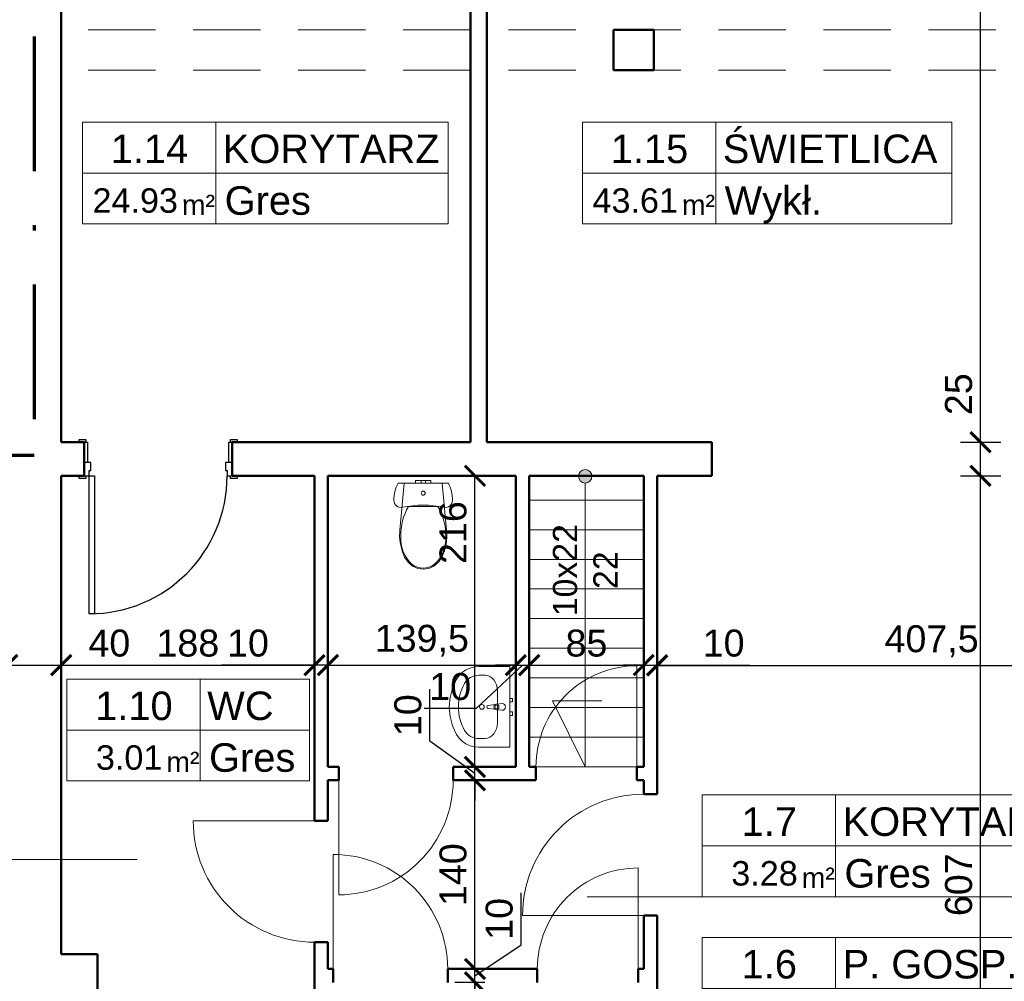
# Model space of a CAD drawing. Header units: millimetres. Extents: x -29624 to 9939, y -6894 to 6495.
# Tile 71 of 243: x -12854 to -12123, y 3600 to 4314. Entities that reach past the tile are written whole.
import ezdxf
from ezdxf.enums import TextEntityAlignment as Align

# ---------------------------------------------------------------- set-up
doc = ezdxf.new("R2010")
doc.units = ezdxf.units.MM
doc.header["$MEASUREMENT"] = 0
doc.linetypes.add('Kropki i Kreski', pattern=[920, 500, -200, 20, -200])
doc.linetypes.add('Przerywana długa', pattern=[780, 500, -280])
for name, color, linetype in [('2D - Ogólne', 7, 'Continuous'), ('Drzwi Archicad', 7, 'Continuous'), ('Konstrukcja - Ściany zew', 7, 'Continuous')]:
    doc.layers.add(name, color=color, linetype=linetype)
for name, color, linetype, lineweight in [('A_opisy', 81, 'Continuous', 13), ('A_sanitarka', 140, 'Continuous', 13), ('A_widokowe', 160, 'Continuous', 18), ('A_wymiary', 253, 'Continuous', 9)]:
    doc.layers.add(name, color=color, linetype=linetype, lineweight=lineweight)
doc.layers.add('A_zakres opracowania', color=7, linetype='Continuous', lineweight=70, true_color=0xe00038)
doc.styles.get("Standard").update_dxf_attribs({"font": 'arial.ttf'})
doc.dimstyles.new('1do100', dxfattribs={"dimtxt": 20, "dimasz": 15, "dimexe": 15, "dimexo": 0.625, "dimgap": 6, "dimtad": 1, "dimtxsty": 'Standard', "dimblk": 'ARCHTICK', "dimcen": 2.5, "dimadec": 0, "dimazin": 0, "dimtfac": 1, "dimtmove": 0, "dimatfit": 3, "dimldrblk": 'OBLIQUE', "dimfxl": 15, "dimfxlon": 1, "dimarcsym": 0})

# ---------------------------------------------------------------- blocks, each defined once
blk = doc.blocks.new('Ściana_38_1', base_point=(15322.7, 6800))
at = {"layer": 'Konstrukcja - Ściany zew', "color": 7, "linetype": 'Continuous', "lineweight": 50, "flags": 128}
for points in [[(15322.7, 6550), (15322.7, 4390)], [(15422.7, 4390), (15422.7, 6550)]]:
    blk.add_lwpolyline(points, dxfattribs=at)
blk = doc.blocks.new('WC 27')
for p, q in [((-57, 20), (-40.3, 20)), ((-57, 0), (-57, 20)), ((-40.3, 20), (-16, 20)), ((-16, 20), (-11.3, 20)), ((-16, 0), (-16, 20)), ((-11.3, 20), (0, 20)), ((0, 20), (11.3, 20)), ((0, 0), (11.3, 0)), ((11.3, 20), (16, 20)), ((11.3, 0), (16, 0)), ((16, 0), (16, 20)), ((16, 20), (40.3, 20)), ((16, 0), (40.3, 0)), ((40.3, 20), (57, 20)), ((40.3, 0), (57, 0)), ((57, 0), (57, 20)), ((-57, 0), (-40.3, 0)), ((-40.3, 0), (-16, 0)), ((-16, 0), (-11.3, 0)), ((-11.3, 0), (0, 0)), ((0, -173), (-108.9, -173)), ((108.9, -173), (0, -173))]:
    blk.add_line(p, q)
at = {"flags": 128}
for points in [[(-186.8, 0), (-193.9, -15.1), (-200.1, -30.5), (-205.4, -46.3), (-209.7, -62.4), (-213.1, -78.7), (-215.5, -95.2), (-217, -111.8), (-217.5, -128.5), (-216.2, -140), (-212.4, -151), (-206.3, -160.9), (-198.2, -169.1), (-188.5, -175.5), (-177.6, -179.5), (-166.1, -181), (-154.5, -180), (-116.2, -173.2), (-77.6, -168.3), (-38.9, -165.4), (0, -164.4), (38.9, -165.4), (77.6, -168.3), (116.2, -173.2), (154.5, -180), (166.1, -181), (177.6, -179.5), (188.5, -175.5), (198.2, -169.1), (206.3, -160.9), (212.4, -151), (216.2, -140), (217.5, -128.5), (217, -111.8), (215.5, -95.2), (213.1, -78.7), (209.7, -62.4), (205.4, -46.3), (200.1, -30.5), (193.9, -15.1), (186.8, 0)], [(-169.4, -453.4), (-157, -503.2), (-138, -550.1), (-112.4, -587.3), (-79.4, -615.8), (-41, -633.8), (0, -640), (41, -633.8), (79.4, -615.8), (112.4, -587.3), (138, -550.1), (157, -503.2), (169.4, -453.4), (174.9, -402.1), (173.3, -350.4), (141, 0), (-141, 0), (-173.3, -350.4), (-174.9, -402.1)]]:
    blk.add_lwpolyline(points, close=True, dxfattribs=at)
blk.add_ellipse((0, -75), major_axis=(15, 0), ratio=0.999724)
for centre, major_axis, start_param, end_param in [((258.1, -387.9), (0, 425.5), 1.041392, 1.594412), ((-258.1, -387.9), (0, 425.5), 4.688771, 5.241791), ((89.5, -412.3), (0, 257.1), 1.515065, 2.415654), ((-89.5, -412.3), (0, 257.1), 3.867528, 4.768116), ((0.8, -492.8), (0, 138.6), 2.509088, 3.135732), ((-0.8, -492.8), (0, 138.6), 3.147454, 3.774097)]:
    blk.add_ellipse(centre, major_axis=major_axis, ratio=0.999377, start_param=start_param, end_param=end_param)
blk = doc.blocks.new('Umywalka 27')
for p, q in [((118.8, -92.3), (-118.8, -92.3)), ((-13.6, -97.1), (-13.6, -82.2)), ((-13.6, -82.2), (13.6, -82.2)), ((13.6, -82.2), (13.6, -97.1)), ((-234.8, -183.3), (-234.8, -229.1)), ((234.8, -183.3), (234.8, -229.1))]:
    blk.add_line(p, q)
at = {"flags": 128}
for points in [[(-300, 0), (-300, -229.1), (-297.1, -262.8), (-288.5, -295.5), (-274.5, -326), (-255.5, -353.4), (-232.2, -376.9), (-205.2, -395.6), (-140, -425.5), (-71, -443.8), (0, -450), (71, -443.8), (140, -425.5), (205.2, -395.6), (232.2, -376.9), (255.5, -353.4), (274.5, -326), (288.5, -295.5), (297.1, -262.8), (300, -229.1), (300, 0)], [(-63.5, 0), (-36.5, 0), (-36.5, 20), (-63.5, 20)], [(36.5, 0), (63.5, 0), (63.5, 20), (36.5, 20)]]:
    blk.add_lwpolyline(points, close=True, dxfattribs=at)
blk.add_lwpolyline([(-25, -57.3), (-21, -99.3, 0.12102), (-17.7, -108.8), (-11.1, -161.7, 0.882566), (11.1, -161.7), (17.7, -108.8, 0.12102), (21, -99.3), (25, -57.3, 1)], format="xyb", close=True, dxfattribs=at)
blk.add_circle((0, -207.1), 17.5)
for centre, radius, start, end in [((0, -97.4), 21.1, 212.77103, 327.22897), ((0, -97.1), 13.6, 180, 0)]:
    blk.add_arc(centre, radius, start, end)
for centre, major_axis, ratio, start_param, end_param in [((-118.7, -183.3), (116.1, 0), 0.783646, 1.570796, 3.141593), ((118.7, -183.3), (116.1, 0), 0.783646, 0, 1.570796), ((-118.9, -229.1), (0, 121.2), 0.956522, 1.570796, 2.644618), ((118.9, -229.1), (0, 121.2), 0.956522, 3.638567, 4.712389), ((0, 0), (0, 381.8), 0.956522, 2.644618, 3.638567)]:
    blk.add_ellipse(centre, major_axis=major_axis, ratio=ratio, start_param=start_param, end_param=end_param)
blk = doc.blocks.new('_ArchTick')
at = {"color": 0, "linetype": 'ByBlock', "const_width": 0.15}
blk.add_lwpolyline([(-0.5, -0.5), (0.5, 0.5)], dxfattribs=at)
blk = doc.blocks.new('*D1157')
at = {"layer": 'A_wymiary', "color": 0, "lineweight": -2, "transparency": 16777216}
for p, q in [((-12155.47, 3975.32), (-12125.47, 3975.32)), ((-12140.47, 3368.32), (-12140.47, 3975.32)), ((-12155.47, 3368.32), (-12125.47, 3368.32))]:
    blk.add_line(p, q, dxfattribs=at)
at = {"layer": 'Defpoints', "color": 0, "transparency": 16777216}
for p in [(-12398.06, 3975.32), (-12140.47, 3975.32), (-13354.06, 3368.32)]:
    blk.add_point(p, dxfattribs=at)
at = {"layer": 'A_wymiary', "color": 0, "lineweight": -2, "transparency": 16777216, "xscale": 15, "yscale": 15, "zscale": 15}
for p, rotation in [((-12140.47, 3975.32), 90), ((-12140.47, 3368.32), 270)]:
    blk.add_blockref('_ArchTick', p, dxfattribs=dict(at, rotation=rotation))
at = {"layer": 'A_wymiary', "color": 0, "transparency": 16777216, "insert": (-12156.68, 3671.82), "char_height": 20, "attachment_point": 5, "rotation": 90}
blk.add_mtext('607', dxfattribs=at)
blk = doc.blocks.new('_Oblique')
at = {"color": 0, "linetype": 'ByBlock', "lineweight": -2}
blk.add_line((-0.5, -0.5), (0.5, 0.5), dxfattribs=at)
blk = doc.blocks.new('*D1158')
at = {"layer": 'A_wymiary', "color": 0, "lineweight": -2, "transparency": 16777216}
for p, q in [((-12140.47, 4000.32), (-12140.47, 4056.46)), ((-12155.47, 4000.32), (-12125.47, 4000.32)), ((-12140.47, 3975.32), (-12140.47, 4000.32)), ((-12155.47, 3975.32), (-12125.47, 3975.32))]:
    blk.add_line(p, q, dxfattribs=at)
at = {"layer": 'Defpoints', "color": 0, "transparency": 16777216}
for p in [(-12398.06, 4000.32), (-12140.47, 4000.32), (-12398.06, 3975.32)]:
    blk.add_point(p, dxfattribs=at)
at = {"layer": 'A_wymiary', "color": 0, "lineweight": -2, "transparency": 16777216, "xscale": 15, "yscale": 15, "zscale": 15}
for p, rotation in [((-12140.47, 4000.32), 90), ((-12140.47, 3975.32), 270)]:
    blk.add_blockref('_ArchTick', p, dxfattribs=dict(at, rotation=rotation))
at = {"layer": 'A_wymiary', "color": 0, "transparency": 16777216, "insert": (-12156.68, 4035.89), "char_height": 20, "attachment_point": 5, "rotation": 90}
blk.add_mtext('25', dxfattribs=at)
blk = doc.blocks.new('*D1159')
at = {"layer": 'A_wymiary', "color": 0, "lineweight": -2, "transparency": 16777216}
for p, q in [((-12155.47, 4820.32), (-12125.47, 4820.32)), ((-12140.47, 4000.32), (-12140.47, 4820.32)), ((-12155.47, 4000.32), (-12125.47, 4000.32))]:
    blk.add_line(p, q, dxfattribs=at)
at = {"layer": 'Defpoints', "color": 0, "transparency": 16777216}
for p in [(-12398.06, 4820.32), (-12140.47, 4820.32), (-12398.06, 4000.32)]:
    blk.add_point(p, dxfattribs=at)
at = {"layer": 'A_wymiary', "color": 0, "lineweight": -2, "transparency": 16777216, "xscale": 15, "yscale": 15, "zscale": 15}
for p, rotation in [((-12140.47, 4820.32), 90), ((-12140.47, 4000.32), 270)]:
    blk.add_blockref('_ArchTick', p, dxfattribs=dict(at, rotation=rotation))
at = {"layer": 'A_wymiary', "color": 0, "transparency": 16777216, "insert": (-12156.68, 4410.32), "char_height": 20, "attachment_point": 5, "rotation": 90}
blk.add_mtext('820', dxfattribs=at)
blk = doc.blocks.new('*D1173')
at = {"layer": 'A_wymiary', "color": 0, "lineweight": -2, "transparency": 16777216}
for p, q in [((-12507.06, 4689.07), (-12507.06, 4719.07)), ((-11973.06, 4689.07), (-11973.06, 4719.07)), ((-12507.06, 4704.07), (-11973.06, 4704.07))]:
    blk.add_line(p, q, dxfattribs=at)
at = {"layer": 'Defpoints', "color": 0, "transparency": 16777216}
for p in [(-11973.06, 4704.07), (-12507.06, 4410.03), (-11973.06, 3695.03)]:
    blk.add_point(p, dxfattribs=at)
at = {"layer": 'A_wymiary', "color": 0, "lineweight": -2, "transparency": 16777216, "xscale": 15, "yscale": 15, "zscale": 15, "rotation": 180}
blk.add_blockref('_ArchTick', (-12507.06, 4704.07), dxfattribs=at)
at = {"layer": 'A_wymiary', "color": 0, "lineweight": -2, "transparency": 16777216, "xscale": 15, "yscale": 15, "zscale": 15}
blk.add_blockref('_ArchTick', (-11973.06, 4704.07), dxfattribs=at)
at = {"layer": 'A_wymiary', "color": 0, "transparency": 16777216, "insert": (-12240.23, 4720.29), "char_height": 20, "attachment_point": 5}
blk.add_mtext('534', dxfattribs=at)
blk = doc.blocks.new('Drzwi metalowe 27_8')
at = {"layer": 'Drzwi Archicad', "color": 7, "linetype": 'Continuous', "lineweight": 25}
for p, q in [((472, 0), (472, 1024)), ((472, 1024), (512, 1024)), ((512, 1024), (512, 0)), ((-587, 0), (-587, 19)), ((-587, 19), (-537, 19)), ((-537, 0), (-587, 0)), ((-512, 0), (-550, 0)), ((-550, 0), (-550, -100)), ((-537, 19), (-537, 0)), ((-512, -40), (-512, 0)), ((512, 0), (472, 0)), ((550, 0), (512, 0)), ((512, 0), (512, -40)), ((537, 19), (587, 19)), ((537, 0), (537, 19)), ((587, 0), (537, 0)), ((550, -100), (550, 0)), ((587, 19), (587, 0)), ((-500, -40), (-512, -40)), ((-500, -100), (-500, -40)), ((512, -40), (500, -40)), ((500, -40), (500, -100)), ((-550, -250), (-550, -100)), ((-550, -100), (-525, -100)), ((-550, -100), (-500, -100)), ((-525, -100), (-525, -250)), ((500, -100), (550, -100)), ((525, -250), (525, -100)), ((525, -100), (550, -100)), ((550, -100), (550, -250)), ((-587, -269), (-587, -250)), ((-587, -250), (-537, -250)), ((-537, -269), (-587, -269)), ((-525, -250), (-550, -250)), ((-537, -250), (-537, -269)), ((550, -250), (525, -250)), ((537, -250), (587, -250)), ((537, -269), (537, -250)), ((587, -269), (537, -269)), ((587, -250), (587, -269))]:
    blk.add_line(p, q, dxfattribs=at)
blk.add_arc((512, 0), 1024, 90, 180, dxfattribs=at)
blk = doc.blocks.new('*D1193')
at = {"layer": 'A_wymiary', "color": 0, "lineweight": -2, "transparency": 16777216}
for p, q in [((-12863.06, 3819.84), (-12863.06, 3849.84)), ((-12823.06, 3819.84), (-12823.06, 3849.84)), ((-12863.06, 3834.84), (-12823.06, 3834.84)), ((-12823.06, 3834.84), (-12766.68, 3834.84))]:
    blk.add_line(p, q, dxfattribs=at)
at = {"layer": 'Defpoints', "color": 0, "transparency": 16777216}
for p in [(-12823.06, 3834.84), (-12863.06, 3669.32), (-12823.06, 3669.32)]:
    blk.add_point(p, dxfattribs=at)
at = {"layer": 'A_wymiary', "color": 0, "lineweight": -2, "transparency": 16777216, "xscale": 15, "yscale": 15, "zscale": 15, "rotation": 180}
blk.add_blockref('_ArchTick', (-12863.06, 3834.84), dxfattribs=at)
at = {"layer": 'A_wymiary', "color": 0, "lineweight": -2, "transparency": 16777216, "xscale": 15, "yscale": 15, "zscale": 15}
blk.add_blockref('_ArchTick', (-12823.06, 3834.84), dxfattribs=at)
at = {"layer": 'A_wymiary', "color": 0, "transparency": 16777216, "insert": (-12787.37, 3851.05), "char_height": 20, "attachment_point": 5}
blk.add_mtext('40', dxfattribs=at)
blk = doc.blocks.new('*D1194')
at = {"layer": 'A_wymiary', "color": 0, "lineweight": -2, "transparency": 16777216}
for p, q in [((-12823.06, 3819.84), (-12823.06, 3849.84)), ((-12635.06, 3819.84), (-12635.06, 3849.84)), ((-12823.06, 3834.84), (-12635.06, 3834.84))]:
    blk.add_line(p, q, dxfattribs=at)
at = {"layer": 'Defpoints', "color": 0, "transparency": 16777216}
for p in [(-12635.06, 3834.84), (-12635.06, 3671.82), (-12823.06, 3669.32)]:
    blk.add_point(p, dxfattribs=at)
at = {"layer": 'A_wymiary', "color": 0, "lineweight": -2, "transparency": 16777216, "xscale": 15, "yscale": 15, "zscale": 15, "rotation": 180}
blk.add_blockref('_ArchTick', (-12823.06, 3834.84), dxfattribs=at)
at = {"layer": 'A_wymiary', "color": 0, "lineweight": -2, "transparency": 16777216, "xscale": 15, "yscale": 15, "zscale": 15}
blk.add_blockref('_ArchTick', (-12635.06, 3834.84), dxfattribs=at)
at = {"layer": 'A_wymiary', "color": 0, "transparency": 16777216, "insert": (-12729.06, 3851.05), "char_height": 20, "attachment_point": 5}
blk.add_mtext('188', dxfattribs=at)
blk = doc.blocks.new('*D1195')
at = {"layer": 'A_wymiary', "color": 0, "lineweight": -2, "transparency": 16777216}
for p, q in [((-12635.06, 3819.84), (-12635.06, 3849.84)), ((-12625.06, 3819.84), (-12625.06, 3849.84)), ((-12635.06, 3834.84), (-12703.76, 3834.84)), ((-12625.06, 3834.84), (-12635.06, 3834.84)), ((-12625.06, 3834.84), (-12610.06, 3834.84))]:
    blk.add_line(p, q, dxfattribs=at)
at = {"layer": 'Defpoints', "color": 0, "transparency": 16777216}
for p in [(-12625.06, 3834.84), (-12635.06, 3671.82), (-12625.06, 3671.82)]:
    blk.add_point(p, dxfattribs=at)
at = {"layer": 'A_wymiary', "color": 0, "lineweight": -2, "transparency": 16777216, "xscale": 15, "yscale": 15, "zscale": 15}
blk.add_blockref('_ArchTick', (-12635.06, 3834.84), dxfattribs=at)
at = {"layer": 'A_wymiary', "color": 0, "lineweight": -2, "transparency": 16777216, "xscale": 15, "yscale": 15, "zscale": 15, "rotation": 180}
blk.add_blockref('_ArchTick', (-12625.06, 3834.84), dxfattribs=at)
at = {"layer": 'A_wymiary', "color": 0, "transparency": 16777216, "insert": (-12684.41, 3851.05), "char_height": 20, "attachment_point": 5}
blk.add_mtext('10', dxfattribs=at)
blk = doc.blocks.new('*D1196')
at = {"layer": 'A_wymiary', "color": 0, "lineweight": -2, "transparency": 16777216}
for p, q in [((-12625.06, 3819.84), (-12625.06, 3849.84)), ((-12485.57, 3849.84), (-12485.57, 3819.84)), ((-12625.06, 3834.84), (-12485.57, 3834.84))]:
    blk.add_line(p, q, dxfattribs=at)
at = {"layer": 'Defpoints', "color": 0, "transparency": 16777216}
for p in [(-12485.57, 3867.32), (-12485.57, 3834.84), (-12625.06, 3671.82)]:
    blk.add_point(p, dxfattribs=at)
at = {"layer": 'A_wymiary', "color": 0, "lineweight": -2, "transparency": 16777216, "xscale": 15, "yscale": 15, "zscale": 15, "rotation": 180}
blk.add_blockref('_ArchTick', (-12625.06, 3834.84), dxfattribs=at)
at = {"layer": 'A_wymiary', "color": 0, "lineweight": -2, "transparency": 16777216, "xscale": 15, "yscale": 15, "zscale": 15}
blk.add_blockref('_ArchTick', (-12485.57, 3834.84), dxfattribs=at)
at = {"layer": 'A_wymiary', "color": 0, "transparency": 16777216, "insert": (-12555.31, 3852.86), "char_height": 20, "attachment_point": 5}
blk.add_mtext('139,5', dxfattribs=at)
blk = doc.blocks.new('*D1197')
at = {"layer": 'A_wymiary', "color": 0, "lineweight": -2, "transparency": 16777216}
for p, q in [((-12485.57, 3849.84), (-12485.57, 3819.84)), ((-12475.57, 3849.84), (-12475.57, 3819.84)), ((-12480.57, 3834.84), (-12514.9, 3802.61)), ((-12485.57, 3834.84), (-12500.57, 3834.84)), ((-12485.57, 3834.84), (-12475.57, 3834.84)), ((-12485.57, 3834.84), (-12475.57, 3834.84)), ((-12475.57, 3834.84), (-12460.57, 3834.84)), ((-12514.9, 3802.61), (-12553.59, 3802.61))]:
    blk.add_line(p, q, dxfattribs=at)
at = {"layer": 'Defpoints', "color": 0, "transparency": 16777216}
for p in [(-12485.57, 3867.32), (-12475.57, 3867.32), (-12475.57, 3834.84)]:
    blk.add_point(p, dxfattribs=at)
at = {"layer": 'A_wymiary', "color": 0, "lineweight": -2, "transparency": 16777216, "xscale": 15, "yscale": 15, "zscale": 15}
blk.add_blockref('_ArchTick', (-12485.57, 3834.84), dxfattribs=at)
at = {"layer": 'A_wymiary', "color": 0, "lineweight": -2, "transparency": 16777216, "xscale": 15, "yscale": 15, "zscale": 15, "rotation": 180}
blk.add_blockref('_ArchTick', (-12475.57, 3834.84), dxfattribs=at)
at = {"layer": 'A_wymiary', "color": 0, "transparency": 16777216, "insert": (-12534.24, 3818.82), "char_height": 20, "attachment_point": 5}
blk.add_mtext('10', dxfattribs=at)
blk = doc.blocks.new('*D1198')
at = {"layer": 'A_wymiary', "color": 0, "lineweight": -2, "transparency": 16777216}
for p, q in [((-12475.57, 3849.84), (-12475.57, 3819.84)), ((-12390.57, 3819.84), (-12390.57, 3849.84)), ((-12475.57, 3834.84), (-12390.57, 3834.84))]:
    blk.add_line(p, q, dxfattribs=at)
at = {"layer": 'Defpoints', "color": 0, "transparency": 16777216}
for p in [(-12475.57, 3867.32), (-12390.57, 3834.84), (-12390.57, 3671.82)]:
    blk.add_point(p, dxfattribs=at)
at = {"layer": 'A_wymiary', "color": 0, "lineweight": -2, "transparency": 16777216, "xscale": 15, "yscale": 15, "zscale": 15, "rotation": 180}
blk.add_blockref('_ArchTick', (-12475.57, 3834.84), dxfattribs=at)
at = {"layer": 'A_wymiary', "color": 0, "lineweight": -2, "transparency": 16777216, "xscale": 15, "yscale": 15, "zscale": 15}
blk.add_blockref('_ArchTick', (-12390.57, 3834.84), dxfattribs=at)
at = {"layer": 'A_wymiary', "color": 0, "transparency": 16777216, "insert": (-12433.07, 3851.05), "char_height": 20, "attachment_point": 5}
blk.add_mtext('85', dxfattribs=at)
blk = doc.blocks.new('*D1199')
at = {"layer": 'A_wymiary', "color": 0, "lineweight": -2, "transparency": 16777216}
for p, q in [((-12390.57, 3819.84), (-12390.57, 3849.84)), ((-12380.57, 3819.84), (-12380.57, 3849.84)), ((-12390.57, 3834.84), (-12405.57, 3834.84)), ((-12390.57, 3834.84), (-12380.57, 3834.84)), ((-12380.57, 3834.84), (-12311.87, 3834.84))]:
    blk.add_line(p, q, dxfattribs=at)
at = {"layer": 'Defpoints', "color": 0, "transparency": 16777216}
for p in [(-12380.57, 3834.84), (-12390.57, 3671.82), (-12380.57, 3671.82)]:
    blk.add_point(p, dxfattribs=at)
at = {"layer": 'A_wymiary', "color": 0, "lineweight": -2, "transparency": 16777216, "xscale": 15, "yscale": 15, "zscale": 15}
blk.add_blockref('_ArchTick', (-12390.57, 3834.84), dxfattribs=at)
at = {"layer": 'A_wymiary', "color": 0, "lineweight": -2, "transparency": 16777216, "xscale": 15, "yscale": 15, "zscale": 15, "rotation": 180}
blk.add_blockref('_ArchTick', (-12380.57, 3834.84), dxfattribs=at)
at = {"layer": 'A_wymiary', "color": 0, "transparency": 16777216, "insert": (-12331.22, 3851.05), "char_height": 20, "attachment_point": 5}
blk.add_mtext('10', dxfattribs=at)
blk = doc.blocks.new('*D1200')
at = {"layer": 'A_wymiary', "color": 0, "lineweight": -2, "transparency": 16777216}
for p, q in [((-12380.57, 3819.54), (-12380.57, 3849.54)), ((-11973.06, 3819.54), (-11973.06, 3849.54)), ((-12380.57, 3834.54), (-11973.06, 3834.54))]:
    blk.add_line(p, q, dxfattribs=at)
at = {"layer": 'Defpoints', "color": 0, "transparency": 16777216}
for p in [(-11973.06, 3834.54), (-11973.06, 3695.03), (-12380.57, 3671.53)]:
    blk.add_point(p, dxfattribs=at)
at = {"layer": 'A_wymiary', "color": 0, "lineweight": -2, "transparency": 16777216, "xscale": 15, "yscale": 15, "zscale": 15, "rotation": 180}
blk.add_blockref('_ArchTick', (-12380.57, 3834.54), dxfattribs=at)
at = {"layer": 'A_wymiary', "color": 0, "lineweight": -2, "transparency": 16777216, "xscale": 15, "yscale": 15, "zscale": 15}
blk.add_blockref('_ArchTick', (-11973.06, 3834.54), dxfattribs=at)
at = {"layer": 'A_wymiary', "color": 0, "transparency": 16777216, "insert": (-12176.81, 3852.56), "char_height": 20, "attachment_point": 5}
blk.add_mtext('407,5', dxfattribs=at)
blk = doc.blocks.new('*D1212')
at = {"layer": 'A_wymiary', "color": 0, "lineweight": -2, "transparency": 16777216}
for p, q in [((-12543.06, 3220.12), (-12543.06, 3190.12)), ((-11973.06, 3220.12), (-11973.06, 3190.12)), ((-12543.06, 3205.12), (-11973.06, 3205.12))]:
    blk.add_line(p, q, dxfattribs=at)
at = {"layer": 'Defpoints', "color": 0, "transparency": 16777216}
for p in [(-11973.06, 3695.32), (-12543.06, 3320.32), (-11973.06, 3205.12)]:
    blk.add_point(p, dxfattribs=at)
at = {"layer": 'A_wymiary', "color": 0, "lineweight": -2, "transparency": 16777216, "xscale": 15, "yscale": 15, "zscale": 15, "rotation": 180}
blk.add_blockref('_ArchTick', (-12543.06, 3205.12), dxfattribs=at)
at = {"layer": 'A_wymiary', "color": 0, "lineweight": -2, "transparency": 16777216, "xscale": 15, "yscale": 15, "zscale": 15}
blk.add_blockref('_ArchTick', (-11973.06, 3205.12), dxfattribs=at)
at = {"layer": 'A_wymiary', "color": 0, "transparency": 16777216, "insert": (-12258.06, 3221.33), "char_height": 20, "attachment_point": 5}
blk.add_mtext('570', dxfattribs=at)
blk = doc.blocks.new('*D1222')
at = {"layer": 'A_wymiary', "color": 0, "lineweight": -2, "transparency": 16777216}
for p, q in [((-12508.44, 3599.32), (-12530.85, 3599.32)), ((-12515.85, 3499.32), (-12515.85, 3599.32)), ((-12500.85, 3499.32), (-12530.85, 3499.32))]:
    blk.add_line(p, q, dxfattribs=at)
at = {"layer": 'Defpoints', "color": 0, "transparency": 16777216}
for p in [(-12515.85, 3599.32), (-12507.81, 3599.32), (-12485.57, 3499.32)]:
    blk.add_point(p, dxfattribs=at)
at = {"layer": 'A_wymiary', "color": 0, "lineweight": -2, "transparency": 16777216, "xscale": 15, "yscale": 15, "zscale": 15}
for p, rotation in [((-12515.85, 3599.32), 90), ((-12515.85, 3499.32), 270)]:
    blk.add_blockref('_ArchTick', p, dxfattribs=dict(at, rotation=rotation))
at = {"layer": 'A_wymiary', "color": 0, "transparency": 16777216, "insert": (-12532.06, 3549.32), "char_height": 20, "attachment_point": 5, "rotation": 90}
blk.add_mtext('100', dxfattribs=at)
blk = doc.blocks.new('*D1223')
at = {"layer": 'A_wymiary', "color": 0, "lineweight": -2, "transparency": 16777216}
for p, q in [((-12481.56, 3627.13), (-12481.56, 3665.83)), ((-12515.85, 3604.32), (-12481.56, 3627.13)), ((-12515.85, 3609.32), (-12515.85, 3624.32)), ((-12508.44, 3609.32), (-12530.85, 3609.32)), ((-12515.85, 3599.32), (-12515.85, 3609.32)), ((-12515.85, 3599.32), (-12515.85, 3609.32)), ((-12508.44, 3599.32), (-12530.85, 3599.32)), ((-12515.85, 3599.32), (-12515.85, 3584.32))]:
    blk.add_line(p, q, dxfattribs=at)
at = {"layer": 'Defpoints', "color": 0, "transparency": 16777216}
for p in [(-12515.85, 3609.32), (-12507.81, 3609.32), (-12507.81, 3599.32)]:
    blk.add_point(p, dxfattribs=at)
at = {"layer": 'A_wymiary', "color": 0, "lineweight": -2, "transparency": 16777216, "xscale": 15, "yscale": 15, "zscale": 15}
for p, rotation in [((-12515.85, 3609.32), 270), ((-12515.85, 3599.32), 90)]:
    blk.add_blockref('_ArchTick', p, dxfattribs=dict(at, rotation=rotation))
at = {"layer": 'A_wymiary', "color": 0, "transparency": 16777216, "insert": (-12497.78, 3646.48), "char_height": 20, "attachment_point": 5, "rotation": 90}
blk.add_mtext('10', dxfattribs=at)
blk = doc.blocks.new('*D1224')
at = {"layer": 'A_wymiary', "color": 0, "lineweight": -2, "transparency": 16777216}
for p, q in [((-12508.44, 3749.32), (-12530.85, 3749.32)), ((-12515.85, 3609.32), (-12515.85, 3749.32)), ((-12508.44, 3609.32), (-12530.85, 3609.32))]:
    blk.add_line(p, q, dxfattribs=at)
at = {"layer": 'Defpoints', "color": 0, "transparency": 16777216}
for p in [(-12515.85, 3749.32), (-12507.81, 3749.32), (-12507.81, 3609.32)]:
    blk.add_point(p, dxfattribs=at)
at = {"layer": 'A_wymiary', "color": 0, "lineweight": -2, "transparency": 16777216, "xscale": 15, "yscale": 15, "zscale": 15}
for p, rotation in [((-12515.85, 3749.32), 90), ((-12515.85, 3609.32), 270)]:
    blk.add_blockref('_ArchTick', p, dxfattribs=dict(at, rotation=rotation))
at = {"layer": 'A_wymiary', "color": 0, "transparency": 16777216, "insert": (-12532.06, 3679.32), "char_height": 20, "attachment_point": 5, "rotation": 90}
blk.add_mtext('140', dxfattribs=at)
blk = doc.blocks.new('*D1225')
at = {"layer": 'A_wymiary', "color": 0, "lineweight": -2, "transparency": 16777216}
for p, q in [((-12549.39, 3778.3), (-12549.39, 3817)), ((-12515.85, 3754.32), (-12549.39, 3778.3)), ((-12515.85, 3759.32), (-12515.85, 3774.32)), ((-12508.44, 3759.32), (-12530.85, 3759.32)), ((-12515.85, 3749.32), (-12515.85, 3759.32)), ((-12515.85, 3749.32), (-12515.85, 3759.32)), ((-12508.44, 3749.32), (-12530.85, 3749.32)), ((-12515.85, 3749.32), (-12515.85, 3734.32))]:
    blk.add_line(p, q, dxfattribs=at)
at = {"layer": 'Defpoints', "color": 0, "transparency": 16777216}
for p in [(-12515.85, 3759.32), (-12507.81, 3759.32), (-12507.81, 3749.32)]:
    blk.add_point(p, dxfattribs=at)
at = {"layer": 'A_wymiary', "color": 0, "lineweight": -2, "transparency": 16777216, "xscale": 15, "yscale": 15, "zscale": 15}
for p, rotation in [((-12515.85, 3759.32), 270), ((-12515.85, 3749.32), 90)]:
    blk.add_blockref('_ArchTick', p, dxfattribs=dict(at, rotation=rotation))
at = {"layer": 'A_wymiary', "color": 0, "transparency": 16777216, "insert": (-12565.6, 3797.65), "char_height": 20, "attachment_point": 5, "rotation": 90}
blk.add_mtext('10', dxfattribs=at)
blk = doc.blocks.new('*D1226')
at = {"layer": 'A_wymiary', "color": 0, "lineweight": -2, "transparency": 16777216}
for p, q in [((-12500.85, 3975.32), (-12530.85, 3975.32)), ((-12515.85, 3759.32), (-12515.85, 3975.32)), ((-12508.44, 3759.32), (-12530.85, 3759.32))]:
    blk.add_line(p, q, dxfattribs=at)
at = {"layer": 'Defpoints', "color": 0, "transparency": 16777216}
for p in [(-12515.85, 3975.32), (-12398.06, 3975.32), (-12507.81, 3759.32)]:
    blk.add_point(p, dxfattribs=at)
at = {"layer": 'A_wymiary', "color": 0, "lineweight": -2, "transparency": 16777216, "xscale": 15, "yscale": 15, "zscale": 15}
for p, rotation in [((-12515.85, 3975.32), 90), ((-12515.85, 3759.32), 270)]:
    blk.add_blockref('_ArchTick', p, dxfattribs=dict(at, rotation=rotation))
at = {"layer": 'A_wymiary', "color": 0, "transparency": 16777216, "insert": (-12532.06, 3933.2), "char_height": 20, "attachment_point": 5, "rotation": 90}
blk.add_mtext('216', dxfattribs=at)
blk = doc.blocks.new('*U1228')
blk.add_line((63.81, 50), (63.81, 0))
for points in [[(159.84, 25), (-1.61, 25), (-1.61, 50), (159.84, 50)], [(63.81, 0), (-1.61, 0), (-1.61, 50), (63.81, 50)], [(-1.61, 0), (159.84, 0), (159.84, 25), (-1.61, 25)]]:
    blk.add_lwpolyline(points, close=True)
at = {"insert": (47.18, 14.33), "char_height": 10, "attachment_point": 1}
blk.add_mtext_dynamic_manual_height_columns('m²', width=64.8418, gutter_width=75, heights=[0], dxfattribs=at)
blk.add_attdef('NR', text='', height=14).set_placement((31.28, 36.87), align=Align.MIDDLE_CENTER)
for tag, p in [('NAZWA_POM.', (67.28, 36.87)), ('WYKOŃCZENIE', (68.18, 11.5))]:
    blk.add_attdef(tag, text='', height=14).set_placement(p, align=Align.MIDDLE_LEFT)
blk.add_attdef('POW', text='', height=14).set_placement((41.48, 11.5), align=Align.MIDDLE_RIGHT)
blk = doc.blocks.new('*U1230')
blk.add_line((63.81, 50), (63.81, 0))
for points in [[(177.93, 25), (-1.61, 25), (-1.61, 50), (177.93, 50)], [(63.81, 0), (-1.61, 0), (-1.61, 50), (63.81, 50)], [(-1.61, 0), (177.93, 0), (177.93, 25), (-1.61, 25)]]:
    blk.add_lwpolyline(points, close=True)
at = {"insert": (47.18, 14.33), "char_height": 10, "attachment_point": 1}
blk.add_mtext_dynamic_manual_height_columns('m²', width=64.8418, gutter_width=75, heights=[0], dxfattribs=at)
blk.add_attdef('NR', text='', height=14).set_placement((31.28, 36.87), align=Align.MIDDLE_CENTER)
for tag, p in [('NAZWA_POM.', (67.28, 36.87)), ('WYKOŃCZENIE', (68.18, 11.5))]:
    blk.add_attdef(tag, text='', height=14).set_placement(p, align=Align.MIDDLE_LEFT)
blk.add_attdef('POW', text='', height=14).set_placement((41.48, 11.5), align=Align.MIDDLE_RIGHT)
blk = doc.blocks.new('*U1229')
blk.add_line((63.81, 50), (63.81, 0))
for points in [[(117.52, 25), (-1.61, 25), (-1.61, 50), (117.52, 50)], [(63.81, 0), (-1.61, 0), (-1.61, 50), (63.81, 50)], [(-1.61, 0), (117.52, 0), (117.52, 25), (-1.61, 25)]]:
    blk.add_lwpolyline(points, close=True)
at = {"insert": (47.18, 14.33), "char_height": 10, "attachment_point": 1}
blk.add_mtext_dynamic_manual_height_columns('m²', width=64.8418, gutter_width=75, heights=[0], dxfattribs=at)
blk.add_attdef('NR', text='', height=14).set_placement((31.28, 36.87), align=Align.MIDDLE_CENTER)
for tag, p in [('NAZWA_POM.', (67.28, 36.87)), ('WYKOŃCZENIE', (68.18, 11.5))]:
    blk.add_attdef(tag, text='', height=14).set_placement(p, align=Align.MIDDLE_LEFT)
blk.add_attdef('POW', text='', height=14).set_placement((41.48, 11.5), align=Align.MIDDLE_RIGHT)
blk = doc.blocks.new('*U1232')
blk.add_line((63.81, 50), (63.81, 0))
for points in [[(179.78, 25), (-1.61, 25), (-1.61, 50), (179.78, 50)], [(63.81, 0), (-1.61, 0), (-1.61, 50), (63.81, 50)], [(-1.61, 0), (179.78, 0), (179.78, 25), (-1.61, 25)]]:
    blk.add_lwpolyline(points, close=True)
at = {"insert": (47.18, 14.33), "char_height": 10, "attachment_point": 1}
blk.add_mtext_dynamic_manual_height_columns('m²', width=64.8418, gutter_width=75, heights=[0], dxfattribs=at)
blk.add_attdef('NR', text='', height=14).set_placement((31.28, 36.87), align=Align.MIDDLE_CENTER)
for tag, p in [('NAZWA_POM.', (67.28, 36.87)), ('WYKOŃCZENIE', (68.18, 11.5))]:
    blk.add_attdef(tag, text='', height=14).set_placement(p, align=Align.MIDDLE_LEFT)
blk.add_attdef('POW', text='', height=14).set_placement((41.48, 11.5), align=Align.MIDDLE_RIGHT)

msp = doc.modelspace()

# ---------------------------------------------------------------- hatches: boundary and pattern name
at = {"layer": '2D - Ogólne', "linetype": 'Continuous', "lineweight": 0, "true_color": 0x000000}
msp.add_hatch(color=18, dxfattribs=at).paths.add_polyline_path([(-12438.992, 3974.981), (-12438.612, 3973.068), (-12437.528, 3971.446), (-12435.906, 3970.362), (-12433.992, 3969.981), (-12432.079, 3970.362), (-12430.457, 3971.446), (-12429.373, 3973.068), (-12428.992, 3974.981), (-12429.373, 3976.895), (-12430.457, 3978.517), (-12432.079, 3979.601), (-12433.992, 3979.981), (-12435.906, 3979.601), (-12437.528, 3978.517), (-12438.612, 3976.895)])

# ---------------------------------------------------------------- linework, layer by layer
at = {"layer": '2D - Ogólne', "color": 7, "linetype": 'Przerywana długa', "lineweight": 15, "ltscale": 0.1}
for p, q in [((-11973.063, 4306.323), (-12823.063, 4306.323)), ((-11973.063, 4276.323), (-12823.063, 4276.323))]:
    msp.add_line(p, q, dxfattribs=at)
at = {"layer": '2D - Ogólne', "color": 7, "linetype": 'Continuous', "lineweight": 50}
for p, q in [((-12383.063, 4306.323), (-12413.063, 4306.323)), ((-12413.063, 4276.323), (-12413.063, 4306.323)), ((-12383.063, 4306.323), (-12383.063, 4276.323)), ((-12383.063, 4276.323), (-12413.063, 4276.323))]:
    msp.add_line(p, q, dxfattribs=at)
at = {"layer": 'A_opisy'}
for p, q in [((-12433.992, 3969.981), (-12433.992, 3759.323)), ((-12433.992, 3759.323), (-12458.228, 3808.416)), ((-12458.228, 3808.416), (-12421.541, 3808.416)), ((-12879.959, 3690.519), (-12766.656, 3690.519)), ((-12347.047, 3662.928), (-12432.431, 3662.928))]:
    msp.add_line(p, q, dxfattribs=at)
msp.add_circle((-12433.992, 3974.981), 5, dxfattribs=at)
at = {"layer": 'A_widokowe'}
for p, q in [((-12475.567, 3957.323), (-12390.567, 3957.323)), ((-12475.567, 3935.323), (-12390.567, 3935.323)), ((-12475.567, 3913.323), (-12390.567, 3913.323)), ((-12475.567, 3891.323), (-12390.567, 3891.323)), ((-12475.567, 3869.323), (-12390.567, 3869.323)), ((-12475.567, 3847.323), (-12390.567, 3847.323)), ((-12475.567, 3825.323), (-12390.567, 3825.323)), ((-12475.567, 3803.323), (-12390.567, 3803.323)), ((-12475.567, 3781.323), (-12390.567, 3781.323)), ((-12475.567, 3759.323), (-12390.567, 3759.323))]:
    msp.add_line(p, q, dxfattribs=at)
at = {"layer": 'A_zakres opracowania', "linetype": 'Kropki i Kreski', "ltscale": 0.2}
msp.add_lwpolyline([(-13117.063, 2550.323), (-11953.063, 2550.323), (-11953.063, 5573.323), (-12945.063, 5573.323), (-12945.063, 4914.323), (-13065.063, 4914.323), (-13065.063, 4814.323), (-12843.063, 4814.323), (-12843.063, 4705.323), (-12903.063, 4705.323), (-12903.063, 4485.323), (-12843.063, 4485.323), (-12843.063, 3990.323), (-14795.063, 3990.323), (-14795.063, 2950.323), (-13117.063, 2950.323), (-13117.063, 2550.323)], dxfattribs=at)
at = {"layer": 'Drzwi Archicad', "color": 7, "linetype": 'Continuous', "lineweight": 13}
for points in [[(-12395.567, 3759.323), (-12395.567, 3834.323, 0.4142136), (-12470.567, 3759.323)], [(-12532.063, 3749.323, -0.4142136), (-12617.063, 3664.323), (-12617.063, 3749.323)], [(-12390.504, 3739.034, 0.4143153), (-12480.535, 3649.034), (-12390.567, 3649.034)], [(-12635.063, 3719.208), (-12725.063, 3719.208, 0.4142136), (-12635.063, 3629.208)], [(-12536.063, 3609.323, 0.4142136), (-12621.063, 3694.323), (-12621.063, 3609.323)], [(-12394.567, 3609.323), (-12394.567, 3684.323, 0.4142136), (-12469.567, 3609.323)]]:
    msp.add_lwpolyline(points, format="xyb", dxfattribs=at)
at = {"layer": 'Konstrukcja - Ściany zew', "color": 7, "linetype": 'Continuous', "lineweight": 50}
for p, q in [((-12519.063, 4000.323), (-12519.063, 4820.323)), ((-12507.063, 4000.323), (-12507.063, 4820.323)), ((-12823.063, 4000.323), (-12823.063, 4324.323)), ((-12806.063, 4000.323), (-12823.063, 4000.323)), ((-12806.166, 4000.323), (-12809.866, 4000.323)), ((-12806.063, 3975.323), (-12806.063, 4000.323)), ((-12696.063, 4000.323), (-12519.063, 4000.323)), ((-12696.063, 3975.323), (-12696.063, 4000.323)), ((-12340.063, 4000.323), (-12507.063, 4000.323)), ((-12340.063, 3975.323), (-12340.063, 4000.323)), ((-12823.063, 3975.323), (-12806.063, 3975.323)), ((-12823.063, 3620.323), (-12823.063, 3970.323)), ((-12806.166, 3975.323), (-12809.866, 3975.323)), ((-12696.063, 3975.323), (-12635.063, 3975.323)), ((-12635.063, 3719.208), (-12635.063, 3975.323)), ((-12625.063, 3759.323), (-12625.063, 3975.323)), ((-12390.567, 3975.323), (-12390.567, 3759.323)), ((-12380.567, 3975.323), (-12380.567, 3739.034)), ((-12617.063, 3759.323), (-12625.063, 3759.323)), ((-12617.063, 3759.323), (-12617.063, 3749.323)), ((-12532.063, 3759.323), (-12532.063, 3749.323)), ((-12485.567, 3759.323), (-12532.063, 3759.323)), ((-12470.567, 3759.323), (-12475.567, 3759.323)), ((-12470.567, 3749.323), (-12470.567, 3759.323)), ((-12395.567, 3749.323), (-12395.567, 3759.323)), ((-12390.567, 3759.323), (-12395.567, 3759.323)), ((-12625.063, 3719.208), (-12625.063, 3749.323)), ((-12617.063, 3749.323), (-12625.063, 3749.323)), ((-12470.567, 3749.323), (-12532.063, 3749.323)), ((-12390.567, 3749.323), (-12395.567, 3749.323)), ((-12390.567, 3749.323), (-12390.567, 3739.034)), ((-12390.567, 3739.034), (-12380.567, 3739.034)), ((-12625.063, 3719.208), (-12635.063, 3719.208)), ((-12390.567, 3649.034), (-12380.567, 3649.034)), ((-12390.567, 3649.034), (-12390.567, 3609.323)), ((-12380.567, 3649.034), (-12380.567, 3368.323)), ((-12625.063, 3629.208), (-12635.063, 3629.208)), ((-12635.063, 3368.323), (-12635.063, 3629.208)), ((-12625.063, 3609.323), (-12625.063, 3629.208)), ((-12796.063, 3620.323), (-12823.063, 3620.323)), ((-12796.063, 3540.323), (-12796.063, 3620.323)), ((-12621.063, 3609.323), (-12625.063, 3609.323)), ((-12621.063, 3599.323), (-12621.063, 3609.323)), ((-12536.063, 3599.323), (-12536.063, 3609.323)), ((-12469.567, 3609.323), (-12536.063, 3609.323)), ((-12469.567, 3599.323), (-12469.567, 3609.323)), ((-12394.567, 3599.323), (-12394.567, 3609.323)), ((-12390.567, 3609.323), (-12394.567, 3609.323))]:
    msp.add_line(p, q, dxfattribs=at)
at = {"layer": 'Konstrukcja - Ściany zew', "color": 7, "linetype": 'Continuous', "lineweight": 50, "flags": 128}
for points in [[(-12823.063, 3970.323), (-12823.063, 3975.323)], [(-12625.063, 3975.323), (-12485.567, 3975.323)], [(-12475.567, 3975.323), (-12390.567, 3975.323)], [(-12380.567, 3975.323), (-12340.063, 3975.323)]]:
    msp.add_lwpolyline(points, dxfattribs=at)

# ---------------------------------------------------------------- block references
at = {"layer": 'A_opisy'}
ref = msp.add_blockref('*U1230', (-12804.834, 4162.246), dxfattribs=dict(at, xscale=1.512, yscale=1.512, zscale=1.512))
ref.add_attrib('NR', '1.14', dxfattribs={"layer": '0', "height": 21.168}).set_placement((-12757.545, 4217.999), align=Align.MIDDLE_CENTER)
ref.add_attrib('NAZWA_POM.', 'KORYTARZ', dxfattribs={"layer": '0', "height": 21.168}).set_placement((-12703.108, 4217.999), align=Align.MIDDLE_LEFT)
ref.add_attrib('POW.', '24.93', dxfattribs={"layer": '0', "height": 18.144}).set_placement((-12736.417, 4179.638), align=Align.MIDDLE_RIGHT)
ref.add_attrib('WYKOŃCZENIE', 'Gres', dxfattribs={"layer": '0', "height": 21.168}).set_placement((-12701.748, 4179.63), align=Align.MIDDLE_LEFT)
ref = msp.add_blockref('*U1232', (-12433.577, 4162.246), dxfattribs=dict(at, xscale=1.512, yscale=1.512, zscale=1.512))
ref.add_attrib('NR', '1.15', dxfattribs={"layer": '0', "height": 21.168}).set_placement((-12386.288, 4217.999), align=Align.MIDDLE_CENTER)
ref.add_attrib('NAZWA_POM.', 'ŚWIETLICA', dxfattribs={"layer": '0', "height": 21.168}).set_placement((-12331.851, 4217.999), align=Align.MIDDLE_LEFT)
ref.add_attrib('POW.', '43.61', dxfattribs={"layer": '0', "height": 18.144}).set_placement((-12365.16, 4179.638), align=Align.MIDDLE_RIGHT)
ref.add_attrib('WYKOŃCZENIE', 'Wykł.', dxfattribs={"layer": '0', "height": 21.168}).set_placement((-12330.492, 4179.63), align=Align.MIDDLE_LEFT)
ref = msp.add_blockref('*U1229', (-12816.403, 3748.872), dxfattribs=dict(at, xscale=1.512, yscale=1.512, zscale=1.512))
ref.add_attrib('NR', '1.10', dxfattribs={"layer": '0', "height": 21.168}).set_placement((-12769.113, 3804.625), align=Align.MIDDLE_CENTER)
ref.add_attrib('NAZWA_POM.', 'WC', dxfattribs={"layer": '0', "height": 21.168}).set_placement((-12714.676, 3804.625), align=Align.MIDDLE_LEFT)
ref.add_attrib('POW.', '3.01', dxfattribs={"layer": '0', "height": 18.144}).set_placement((-12747.985, 3766.264), align=Align.MIDDLE_RIGHT)
ref.add_attrib('WYKOŃCZENIE', 'Gres', dxfattribs={"layer": '0', "height": 21.168}).set_placement((-12713.317, 3766.256), align=Align.MIDDLE_LEFT)
ref = msp.add_blockref('*U1230', (-12344.615, 3662.928), dxfattribs=dict(at, xscale=1.512, yscale=1.512, zscale=1.512))
ref.add_attrib('NR', '1.7', dxfattribs={"layer": '0', "height": 21.168}).set_placement((-12297.326, 3718.681), align=Align.MIDDLE_CENTER)
ref.add_attrib('NAZWA_POM.', 'KORYTARZ', dxfattribs={"layer": '0', "height": 21.168}).set_placement((-12242.889, 3718.681), align=Align.MIDDLE_LEFT)
ref.add_attrib('POW.', '3.28', dxfattribs={"layer": '0', "height": 18.144}).set_placement((-12276.198, 3680.32), align=Align.MIDDLE_RIGHT)
ref.add_attrib('WYKOŃCZENIE', 'Gres', dxfattribs={"layer": '0', "height": 21.168}).set_placement((-12241.53, 3680.312), align=Align.MIDDLE_LEFT)
ref = msp.add_blockref('*U1228', (-12344.615, 3557.109), dxfattribs=dict(at, xscale=1.512, yscale=1.512, zscale=1.512))
ref.add_attrib('NR', '1.6', dxfattribs={"layer": '0', "height": 21.168}).set_placement((-12297.326, 3612.862), align=Align.MIDDLE_CENTER)
ref.add_attrib('NAZWA_POM.', 'P. GOSP.', dxfattribs={"layer": '0', "height": 21.168}).set_placement((-12242.889, 3612.862), align=Align.MIDDLE_LEFT)
ref.add_attrib('POW.', '1.96', dxfattribs={"layer": '0', "height": 18.144}).set_placement((-12276.198, 3574.5), align=Align.MIDDLE_RIGHT)
ref.add_attrib('WYKOŃCZENIE', 'Gres', dxfattribs={"layer": '0', "height": 21.168}).set_placement((-12241.53, 3574.493), align=Align.MIDDLE_LEFT)
at = {"layer": 'A_sanitarka', "xscale": 0.1, "yscale": 0.1, "zscale": 100}
msp.add_blockref('WC 27', (-12554.293, 3969.96), dxfattribs=at)
at = {"layer": 'A_sanitarka', "xscale": 0.1, "yscale": 0.1, "zscale": 100, "rotation": 270}
msp.add_blockref('Umywalka 27', (-12489.996, 3803.819), dxfattribs=at)
at = {"layer": 'Drzwi Archicad', "color": 21, "linetype": 'Continuous', "lineweight": 13, "true_color": 0xff9955, "xscale": 0.1, "yscale": 0.1, "zscale": 100, "rotation": 180}
msp.add_blockref('Drzwi metalowe 27_8', (-12751.063, 3975.323), dxfattribs=at)
at = {"layer": 'Konstrukcja - Ściany zew', "color": 7, "lineweight": 50, "xscale": 0.1, "yscale": 0.1, "zscale": 0.1}
msp.add_blockref('Ściana_38_1', (-12485.567, 4000.323), dxfattribs=at)

# ---------------------------------------------------------------- texts
at = {"layer": 'A_opisy', "insert": (-12433.992, 3905.283), "char_height": 18, "attachment_point": 5, "rotation": 90}
msp.add_mtext_dynamic_manual_height_columns('10x22\\P22', width=100.2553, gutter_width=12.5, heights=[74.599], dxfattribs=at)

# ---------------------------------------------------------------- dimensions: what is measured, and where the dimension line sits
at = {"layer": 'A_wymiary'}
for base, p1, p2, picture, middle in [((-12140.47, 4820.323), (-12398.063, 4000.323), (-12398.063, 4820.323), '*D1159', (-12156.681, 4410.323)), ((-12140.47, 4000.323), (-12398.063, 3975.323), (-12398.063, 4000.323), '*D1158', (-12156.681, 4035.894)), ((-12140.47, 3975.323), (-13354.063, 3368.323), (-12398.063, 3975.323), '*D1157', (-12156.681, 3671.823)), ((-12515.851, 3749.323), (-12507.815, 3609.323), (-12507.815, 3749.323), '*D1224', (-12532.062, 3679.323)), ((-12515.851, 3599.323), (-12485.567, 3499.323), (-12507.815, 3599.323), '*D1222', (-12532.062, 3549.323))]:
    dim = msp.add_linear_dim(base=base, p1=p1, p2=p2, angle=90, dimstyle='1do100', dxfattribs=at)
    dim.commit()
    dim.dimension.update_dxf_attribs({"geometry": picture, "text_midpoint": middle})
for base, p1, p2, picture, middle in [((-11973.063, 4704.067), (-12507.063, 4410.029), (-11973.063, 3695.029), '*D1173', (-12240.229, 4704.067)), ((-12625.063, 3834.837), (-12635.063, 3671.823), (-12625.063, 3671.823), '*D1195', (-12684.412, 3834.837))]:
    dim = msp.add_linear_dim(base=base, p1=p1, p2=p2, dimstyle='1do100', dxfattribs=at)
    dim.commit()
    dim.dimension.update_dxf_attribs({"geometry": picture, "text_midpoint": middle, "dimtype": 160})
dim = msp.add_linear_dim(base=(-12515.851, 3975.323), p1=(-12507.815, 3759.323), p2=(-12398.063, 3975.323), angle=90, dimstyle='1do100', dxfattribs=at)
dim.commit()
dim.dimension.update_dxf_attribs({"geometry": '*D1226', "text_midpoint": (-12515.851, 3933.199), "dimtype": 160})
for base, p1, p2, picture, middle in [((-12823.063, 3834.837), (-12863.063, 3669.323), (-12823.063, 3669.323), '*D1193', (-12787.37, 3851.048)), ((-12635.063, 3834.837), (-12823.063, 3669.323), (-12635.063, 3671.823), '*D1194', (-12729.063, 3851.048)), ((-12485.567, 3834.837), (-12625.063, 3671.823), (-12485.567, 3867.323), '*D1196', (-12555.315, 3852.856)), ((-12390.567, 3834.837), (-12475.567, 3867.323), (-12390.567, 3671.823), '*D1198', (-12433.067, 3851.048)), ((-12380.567, 3834.837), (-12390.567, 3671.823), (-12380.567, 3671.823), '*D1199', (-12331.217, 3851.048)), ((-11973.063, 3834.542), (-12380.567, 3671.529), (-11973.063, 3695.029), '*D1200', (-12176.815, 3852.561)), ((-11973.063, 3205.118), (-12543.063, 3320.323), (-11973.063, 3695.323), '*D1212', (-12258.063, 3221.33))]:
    dim = msp.add_linear_dim(base=base, p1=p1, p2=p2, dimstyle='1do100', dxfattribs=at)
    dim.commit()
    dim.dimension.update_dxf_attribs({"geometry": picture, "text_midpoint": middle})
dim = msp.add_linear_dim(base=(-12475.567, 3834.837), p1=(-12485.567, 3867.323), p2=(-12475.567, 3867.323), dimstyle='1do100', override={"dimtmove": 1}, dxfattribs=at)
dim.commit()
dim.dimension.update_dxf_attribs({"geometry": '*D1197', "text_midpoint": (-12520.895, 3802.609), "dimtype": 160})
for base, p1, p2, picture, middle in [((-12515.851, 3759.323), (-12507.815, 3749.323), (-12507.815, 3759.323), '*D1225', (-12549.392, 3784.299)), ((-12515.851, 3609.323), (-12507.815, 3599.323), (-12507.815, 3609.323), '*D1223', (-12481.565, 3633.135))]:
    dim = msp.add_linear_dim(base=base, p1=p1, p2=p2, angle=90, dimstyle='1do100', override={"dimtmove": 1}, dxfattribs=at)
    dim.commit()
    dim.dimension.update_dxf_attribs({"geometry": picture, "text_midpoint": middle, "dimtype": 160})

doc.saveas('drawing.dxf')
